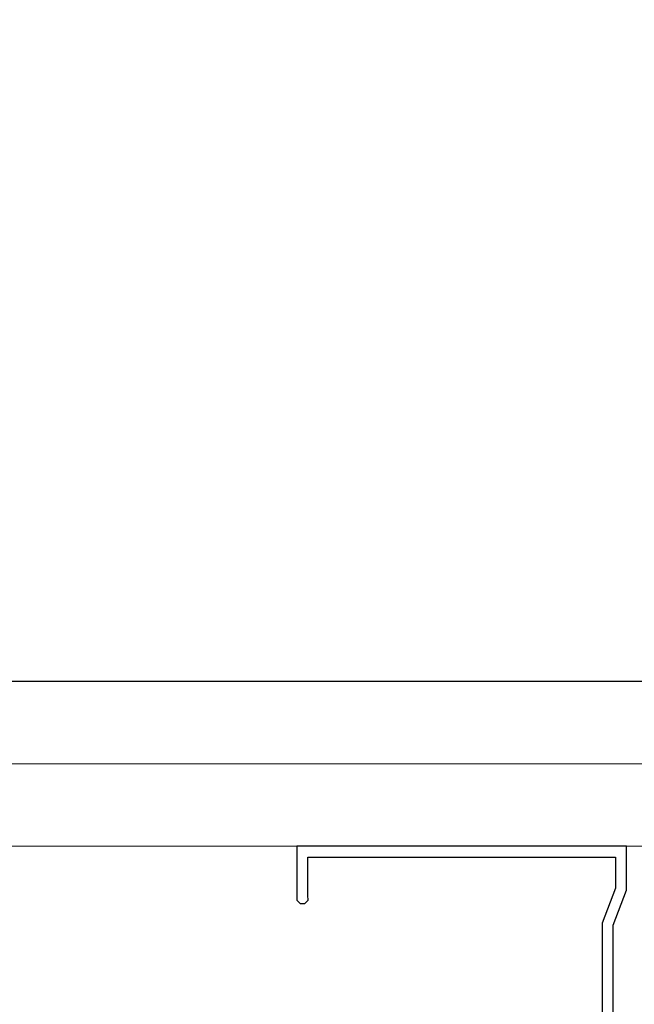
# Model space of a CAD drawing. Header units: centimetres. Extents: x 4120 to 19220, y -7417 to 180.
# Tile 27 of 223: x 9686 to 9695, y -4514 to -4499. Entities that reach past the tile are written whole.
import ezdxf

# ---------------------------------------------------------------- set-up
doc = ezdxf.new("R2010")
doc.units = ezdxf.units.CM
for name, color, linetype in [('A_Wymiary wewnętrzne', 8, 'Continuous'), ('A_Wyposażenie', 8, 'Continuous'), ('A_Ściany', 2, 'Continuous'), ('Konstrukcja - scian dzialowych', 7, 'Continuous')]:
    doc.layers.add(name, color=color, linetype=linetype)
doc.styles.add('marcin', font='arial.ttf', dxfattribs={"width": 0.8, "height": 16})
doc.dimstyles.new('WYM A PROJEKT', dxfattribs={"dimscale": 2, "dimtxt": 16, "dimasz": 0.8, "dimexe": 6, "dimexo": 30, "dimgap": 2, "dimtad": 1, "dimdec": 0, "dimzin": 9, "dimdsep": 46, "dimtxsty": 'marcin', "dimblk": 'WW', "dimcen": 0, "dimdle": 6, "dimse1": 1, "dimse2": 1, "dimclrt": 7, "dimadec": 0, "dimazin": 0, "dimtfac": 1, "dimtdec": 0, "dimtix": 1, "dimtmove": 2, "dimatfit": 3, "dimldrblk": 'WW', "dimfxl": 1, "dimtolj": 1, "dimtzin": 0, "dimarcsym": 0})

# ---------------------------------------------------------------- blocks, each defined once
blk = doc.blocks.new('Wyposażenie sanitarne blok')
at = {"layer": 'A_Wyposażenie'}
blk.add_lwpolyline([(662.946, -557, -0.414214), (661.446, -558.5), (604.446, -558.5, -0.414214), (602.946, -557), (602.946, -531.5, -0.414214), (607.946, -526.5), (657.946, -526.5, -0.414214), (662.946, -531.5), (662.946, -557)], format="xyb", dxfattribs=at)
blk = doc.blocks.new('PROFIL 7')
at = {"layer": 'Konstrukcja - scian dzialowych'}
for points in [[(0.367, 1.75), (0.367, 3.83), (0.167, 4.364), (0.167, 4.833), (4.833, 4.833), (4.833, 4.25), (4.88, 4.192), (4.954, 4.192), (5, 4.25), (5, 5), (0, 5), (0, 4.333), (0.2, 3.8), (0.2, 1.75)], [(0.2, 3.75), (0.2, 1.2), (0, 0.667), (0, 0), (5, 0), (5, 0.75), (5.001, 0.82), (4.952, 0.87), (4.882, 0.87), (4.832, 0.82), (4.833, 0.75), (4.833, 0.167), (0.167, 0.167), (0.167, 0.636), (0.367, 1.17), (0.367, 3.75)]]:
    blk.add_lwpolyline(points, dxfattribs=at)
blk = doc.blocks.new('WW')
at = {"color": 80, "ltscale": 2}
blk.add_line((3, 3), (-3, -3), dxfattribs=at)
at = {"ltscale": 2}
for p, q in [((0, -3), (0, 3)), ((-3, 0), (3, 0))]:
    blk.add_line(p, q, dxfattribs=at)
blk = doc.blocks.new('*D2104')
at = {"layer": 'A_Wymiary wewnętrzne', "color": 0, "lineweight": -2}
blk.add_line((9647.175, -4489.73), (9772.975, -4489.73), dxfattribs=at)
at = {"layer": 'Defpoints', "color": 0}
for p in [(9774.575, -4489.73), (9645.575, -4508.73), (9774.575, -4508.73)]:
    blk.add_point(p, dxfattribs=at)
at = {"layer": 'A_Wymiary wewnętrzne', "color": 0, "lineweight": -2, "xscale": 1.6, "yscale": 1.6, "zscale": 1.6, "rotation": 180}
blk.add_blockref('WW', (9645.575, -4489.73), dxfattribs=at)
at = {"layer": 'A_Wymiary wewnętrzne', "color": 0, "lineweight": -2, "xscale": 1.6, "yscale": 1.6, "zscale": 1.6}
blk.add_blockref('WW', (9774.575, -4489.73), dxfattribs=at)
at = {"layer": 'A_Wymiary wewnętrzne', "color": 7, "insert": (9710.075, -4477.562), "char_height": 16, "attachment_point": 5, "style": 'marcin'}
blk.add_mtext('\\A1;129', dxfattribs=at)

msp = doc.modelspace()

# ---------------------------------------------------------------- linework, layer by layer
at = {"layer": 'A_Ściany', "color": 251, "linetype": 'Continuous', "lineweight": 20}
for points in [[(8941.075, -4678.73), (9837.075, -4678.73), (9837.075, -4671.23), (9829.075, -4671.23), (9829.075, -4624.98), (9824.075, -4624.98), (9824.075, -4671.23), (9643.075, -4671.23), (9643.075, -4516.23), (9824.075, -4516.23), (9824.075, -4522.48), (9829.075, -4522.48), (9829.075, -4511.23), (9782.075, -4511.23), (9782.075, -4474.98), (9777.075, -4474.98), (9777.075, -4511.23), (9643.075, -4511.23), (9643.075, -4331.23)], [(8939.825, -4679.98), (9838.325, -4679.98), (9838.325, -4669.98), (9830.325, -4669.98), (9830.325, -4624.98), (9822.825, -4624.98), (9822.825, -4669.98), (9644.325, -4669.98), (9644.325, -4517.48), (9822.825, -4517.48), (9822.825, -4522.48), (9830.325, -4522.48), (9830.325, -4509.98), (9783.325, -4509.98), (9783.325, -4474.98), (9775.825, -4474.98), (9775.825, -4509.98), (9644.325, -4509.98), (9644.325, -4332.48)]]:
    msp.add_lwpolyline(points, dxfattribs=at)
at = {"layer": 'A_Ściany'}
msp.add_lwpolyline([(8938.575, -4681.23), (9839.575, -4681.23), (9839.575, -4668.73), (9831.575, -4668.73), (9831.575, -4623.73), (9821.575, -4623.73), (9821.575, -4668.73), (9645.575, -4668.73), (9645.575, -4518.73), (9821.575, -4518.73), (9821.575, -4523.73), (9831.575, -4523.73), (9831.575, -4508.73), (9784.575, -4508.73), (9784.575, -4473.73), (9774.575, -4473.73), (9774.575, -4508.73), (9645.575, -4508.73), (9645.575, -4333.73)], dxfattribs=at)

# ---------------------------------------------------------------- block references
msp.add_blockref('Wyposażenie sanitarne blok', (9066.075, -3950.23))
at = {"layer": 'Konstrukcja - scian dzialowych', "rotation": 179.9990794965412}
msp.add_blockref('PROFIL 7', (9695.075, -4511.23), dxfattribs=at)

# ---------------------------------------------------------------- dimensions: what is measured, and where the dimension line sits
at = {"layer": 'A_Wymiary wewnętrzne'}
dim = msp.add_aligned_dim(p1=(9645.575, -4508.73), p2=(9774.575, -4508.73), distance=19, dimstyle='WYM A PROJEKT', override={"dimdsep": 44}, dxfattribs=at)
dim.commit()
dim.dimension.update_dxf_attribs({"geometry": '*D2104', "text_midpoint": (9710.075, -4477.562)})

doc.saveas('drawing.dxf')
